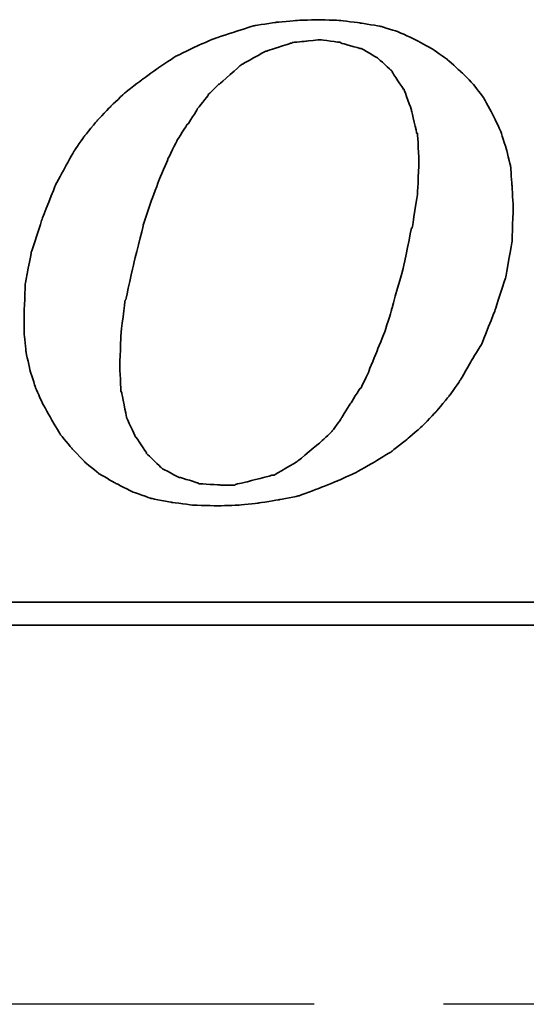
# Model space of a CAD drawing. Extents: x -172 to 870, y 51 to 165.
# Tile 42 of 49: x 784.04 to 786.98, y 111.87 to 117.59. Entities that reach past the tile are written whole.
import ezdxf

# ---------------------------------------------------------------- set-up
doc = ezdxf.new("R2010")
doc.units = 0
doc.header["$LTSCALE"] = 3
doc.header["$MEASUREMENT"] = 0
doc.linetypes.add('CENTER', pattern=[2, 1.25, -0.25, 0.25, -0.25])
for name, color, linetype in [('CL', 1, 'CENTER'), ('DIM', 4, 'CONTINUOUS'), ('layer 1', 7, 'CONTINUOUS')]:
    doc.layers.add(name, color=color, linetype=linetype)

# ---------------------------------------------------------------- blocks, each defined once
blk = doc.blocks.new('TBI MOTION logo(完整正式版)')
at = {"layer": 'layer 1', "color": 22, "lineweight": 35}
for points, knots in [([(35.79625, -6.98375), (35.79625, -6.98375), (36.23125, -7.43875), (36.23125, -7.43875), (36.23125, -7.43875), (36.23125, -7.43875), (36.75625, -7.87125), (36.75625, -7.87125), (36.75625, -7.87125), (36.75625, -7.87125), (37.33125, -8.20375), (37.33125, -8.20375), (37.33125, -8.20375), (37.33125, -8.20375), (37.95625, -8.51875), (37.95625, -8.51875), (37.95625, -8.51875), (37.95625, -8.51875), (38.62625, -8.75875), (38.62625, -8.75875), (38.62625, -8.75875), (38.62625, -8.75875), (39.37125, -8.90375), (39.37125, -8.90375), (39.37125, -8.90375), (39.37125, -8.90375), (40.14125, -8.99875), (40.14125, -8.99875), (40.14125, -8.99875), (40.14125, -8.99875), (41.02625, -9.02375), (41.02625, -9.02375), (41.02625, -9.02375), (41.02625, -9.02375), (41.74625, -8.99875), (41.74625, -8.99875), (41.74625, -8.99875), (41.74625, -8.99875), (42.46625, -8.92375), (42.46625, -8.92375), (42.46625, -8.92375), (42.46625, -8.92375), (43.21125, -8.80625), (43.21125, -8.80625), (43.21125, -8.80625), (43.21125, -8.80625), (43.93125, -8.66375), (43.93125, -8.66375), (43.93125, -8.66375), (43.93125, -8.66375), (44.62625, -8.39875), (44.62625, -8.39875), (44.62625, -8.39875), (44.62625, -8.39875), (45.29625, -8.13375), (45.29625, -8.13375), (45.29625, -8.13375), (45.29625, -8.13375), (45.94625, -7.84375), (45.94625, -7.84375), (45.94625, -7.84375), (45.94625, -7.84375), (46.61625, -7.46375), (46.61625, -7.46375), (46.61625, -7.46375), (46.61625, -7.46375), (47.24125, -7.07875), (47.24125, -7.07875), (47.24125, -7.07875), (47.24125, -7.07875), (47.81625, -6.62375), (47.81625, -6.62375), (47.81625, -6.62375), (47.81625, -6.62375), (48.36875, -6.14375), (48.36875, -6.14375), (48.36875, -6.14375), (48.36875, -6.14375), (48.84625, -5.64125), (48.84625, -5.64125), (48.84625, -5.64125), (48.84625, -5.64125), (49.32625, -5.06375), (49.32625, -5.06375), (49.32625, -5.06375), (49.32625, -5.06375), (49.71125, -4.51374), (49.71125, -4.51374), (49.71125, -4.51374), (49.71125, -4.51374), (50.09625, -3.83874), (50.09625, -3.83874), (50.09625, -3.83874), (50.09625, -3.83874), (50.48125, -3.21374), (50.48125, -3.21374), (50.48125, -3.21374), (50.48125, -3.21374), (50.96125, -1.99125), (50.96125, -1.99125), (50.96125, -1.99125), (50.96125, -1.99125), (51.34375, -0.81875), (51.34375, -0.81875), (51.34375, -0.81875), (51.34375, -0.81875), (51.56125, 0.45624), (51.56125, 0.45624), (51.56125, 0.45624), (51.56125, 0.45624), (51.60625, 1.67624), (51.60625, 1.67624), (51.60625, 1.67624), (51.60625, 1.67624), (51.56125, 2.44625), (51.56125, 2.44625), (51.56125, 2.44625), (51.56125, 2.44625), (51.51125, 3.14125), (51.51125, 3.14125), (51.51125, 3.14125), (51.51125, 3.14125), (51.34375, 3.81125), (51.34375, 3.81125), (51.34375, 3.81125), (51.34375, 3.81125), (51.15125, 4.41125), (51.15125, 4.41125), (51.15125, 4.41125), (51.15125, 4.41125), (50.86125, 5.01125), (50.86125, 5.01125), (50.86125, 5.01125), (50.86125, 5.01125), (50.55125, 5.58875), (50.55125, 5.58875), (50.55125, 5.58875), (50.55125, 5.58875), (50.16625, 6.09125), (50.16625, 6.09125), (50.16625, 6.09125), (50.16625, 6.09125), (49.71125, 6.54875), (49.71125, 6.54875), (49.71125, 6.54875), (49.71125, 6.54875), (49.23125, 6.98125), (49.23125, 6.98125), (49.23125, 6.98125), (49.23125, 6.98125), (48.67875, 7.36625), (48.67875, 7.36625), (48.67875, 7.36625), (48.67875, 7.36625), (48.10375, 7.67625), (48.10375, 7.67625), (48.10375, 7.67625), (48.10375, 7.67625), (47.48125, 7.96375), (47.48125, 7.96375), (47.48125, 7.96375), (47.48125, 7.96375), (46.85625, 8.15625), (46.85625, 8.15625), (46.85625, 8.15625), (46.85625, 8.15625), (46.13625, 8.27624), (46.13625, 8.27624), (46.13625, 8.27624), (46.13625, 8.27624), (45.39125, 8.37125), (45.39125, 8.37125), (45.39125, 8.37125), (45.39125, 8.37125), (44.62625, 8.39624), (44.62625, 8.39624), (44.62625, 8.39624), (44.62625, 8.39624), (43.83625, 8.37125), (43.83625, 8.37125), (43.83625, 8.37125), (43.83625, 8.37125), (43.09125, 8.30125), (43.09125, 8.30125), (43.09125, 8.30125), (43.09125, 8.30125), (42.32125, 8.18125), (42.32125, 8.18125), (42.32125, 8.18125), (42.32125, 8.18125), (41.62875, 7.96375), (41.62875, 7.96375), (41.62875, 7.96375), (41.62875, 7.96375), (40.90625, 7.72625), (40.90625, 7.72625), (40.90625, 7.72625), (40.90625, 7.72625), (40.23624, 7.43625), (40.23624, 7.43625), (40.23624, 7.43625), (40.23624, 7.43625), (39.54124, 7.10125), (39.54124, 7.10125), (39.54124, 7.10125), (39.54124, 7.10125), (38.91625, 6.69125), (38.91625, 6.69125), (38.91625, 6.69125), (38.91625, 6.69125), (38.31625, 6.26125), (38.31625, 6.26125), (38.31625, 6.26125), (38.31625, 6.26125), (37.69125, 5.78125), (37.69125, 5.78125), (37.69125, 5.78125), (37.69125, 5.78125), (37.18625, 5.30125), (37.18625, 5.30125), (37.18625, 5.30125), (37.18625, 5.30125), (36.70625, 4.79624), (36.70625, 4.79624), (36.70625, 4.79624), (36.70625, 4.79624), (36.23125, 4.22125), (36.23125, 4.22125), (36.23125, 4.22125), (36.23125, 4.22125), (35.87124, 3.69375), (35.87124, 3.69375), (35.87124, 3.69375), (35.87124, 3.69375), (35.53125, 3.09125), (35.53125, 3.09125), (35.53125, 3.09125), (35.53125, 3.09125), (35.19875, 2.47125), (35.19875, 2.47125), (35.19875, 2.47125), (35.19875, 2.47125), (34.71625, 1.24625), (34.71625, 1.24625), (34.71625, 1.24625), (34.71625, 1.24625), (34.33125, 0.06874), (34.33125, 0.06874), (34.33125, 0.06874), (34.33125, 0.06874), (34.11625, -1.07875), (34.11625, -1.07875), (34.11625, -1.07875), (34.11625, -1.07875), (34.07125, -2.15875), (34.07125, -2.15875), (34.07125, -2.15875), (34.07125, -2.15875), (34.07125, -2.85375), (34.07125, -2.85375), (34.07125, -2.85375), (34.07125, -2.85375), (34.14125, -3.50375), (34.14125, -3.50375), (34.14125, -3.50375), (34.14125, -3.50375), (34.28625, -4.17375), (34.28625, -4.17375), (34.28625, -4.17375), (34.28625, -4.17375), (34.47625, -4.77624), (34.47625, -4.77624), (34.47625, -4.77624), (34.47625, -4.77624), (34.71625, -5.32625), (34.71625, -5.32625), (34.71625, -5.32625), (34.71625, -5.32625), (35.05375, -5.92875), (35.05375, -5.92875), (35.05375, -5.92875), (35.05375, -5.92875), (35.36375, -6.45375), (35.36375, -6.45375), (35.36375, -6.45375), (35.36375, -6.45375), (35.79625, -6.98375), (35.79625, -6.98375)], [0, 0, 0, 0, 0.01388889, 0.01388889, 0.01388889, 0.0138889, 0.02777778, 0.02777778, 0.02777778, 0.02777779, 0.04166667, 0.04166667, 0.04166667, 0.04166668, 0.05555556, 0.05555556, 0.05555556, 0.05555557, 0.06944444, 0.06944444, 0.06944444, 0.06944445, 0.08333333, 0.08333333, 0.08333333, 0.08333334, 0.09722222, 0.09722222, 0.09722222, 0.09722223, 0.11111111, 0.11111111, 0.11111111, 0.11111112, 0.125, 0.125, 0.125, 0.12500001, 0.13888889, 0.13888889, 0.13888889, 0.1388889, 0.15277778, 0.15277778, 0.15277778, 0.15277779, 0.16666667, 0.16666667, 0.16666667, 0.16666668, 0.18055556, 0.18055556, 0.18055556, 0.18055557, 0.19444444, 0.19444444, 0.19444444, 0.19444445, 0.20833333, 0.20833333, 0.20833333, 0.20833334, 0.22222222, 0.22222222, 0.22222222, 0.22222223, 0.23611111, 0.23611111, 0.23611111, 0.23611112, 0.25, 0.25, 0.25, 0.25000001, 0.26388889, 0.26388889, 0.26388889, 0.2638889, 0.27777778, 0.27777778, 0.27777778, 0.27777779, 0.29166667, 0.29166667, 0.29166667, 0.29166668, 0.30555556, 0.30555556, 0.30555556, 0.30555557, 0.31944444, 0.31944444, 0.31944444, 0.31944445, 0.33333333, 0.33333333, 0.33333333, 0.33333334, 0.34722222, 0.34722222, 0.34722222, 0.34722223, 0.36111111, 0.36111111, 0.36111111, 0.36111112, 0.375, 0.375, 0.375, 0.37500001, 0.38888889, 0.38888889, 0.38888889, 0.3888889, 0.40277778, 0.40277778, 0.40277778, 0.40277779, 0.41666667, 0.41666667, 0.41666667, 0.41666668, 0.43055556, 0.43055556, 0.43055556, 0.43055557, 0.44444444, 0.44444444, 0.44444444, 0.44444445, 0.45833333, 0.45833333, 0.45833333, 0.45833334, 0.47222222, 0.47222222, 0.47222222, 0.47222223, 0.48611111, 0.48611111, 0.48611111, 0.48611112, 0.5, 0.5, 0.5, 0.50000001, 0.51388889, 0.51388889, 0.51388889, 0.5138889, 0.52777778, 0.52777778, 0.52777778, 0.52777779, 0.54166667, 0.54166667, 0.54166667, 0.54166668, 0.55555556, 0.55555556, 0.55555556, 0.55555557, 0.56944444, 0.56944444, 0.56944444, 0.56944445, 0.58333333, 0.58333333, 0.58333333, 0.58333334, 0.59722222, 0.59722222, 0.59722222, 0.59722223, 0.61111111, 0.61111111, 0.61111111, 0.61111112, 0.625, 0.625, 0.625, 0.62500001, 0.63888889, 0.63888889, 0.63888889, 0.6388889, 0.65277778, 0.65277778, 0.65277778, 0.65277779, 0.66666667, 0.66666667, 0.66666667, 0.66666668, 0.68055556, 0.68055556, 0.68055556, 0.68055557, 0.69444444, 0.69444444, 0.69444444, 0.69444445, 0.70833333, 0.70833333, 0.70833333, 0.70833334, 0.72222222, 0.72222222, 0.72222222, 0.72222223, 0.73611111, 0.73611111, 0.73611111, 0.73611112, 0.75, 0.75, 0.75, 0.75000001, 0.76388889, 0.76388889, 0.76388889, 0.7638889, 0.77777778, 0.77777778, 0.77777778, 0.77777779, 0.79166667, 0.79166667, 0.79166667, 0.79166668, 0.80555556, 0.80555556, 0.80555556, 0.80555557, 0.81944444, 0.81944444, 0.81944444, 0.81944445, 0.83333333, 0.83333333, 0.83333333, 0.83333334, 0.84722222, 0.84722222, 0.84722222, 0.84722223, 0.86111111, 0.86111111, 0.86111111, 0.86111112, 0.875, 0.875, 0.875, 0.87500001, 0.88888889, 0.88888889, 0.88888889, 0.8888889, 0.90277778, 0.90277778, 0.90277778, 0.90277779, 0.91666667, 0.91666667, 0.91666667, 0.91666668, 0.93055556, 0.93055556, 0.93055556, 0.93055557, 0.94444444, 0.94444444, 0.94444444, 0.94444445, 0.95833333, 0.95833333, 0.95833333, 0.95833334, 0.97222222, 0.97222222, 0.97222222, 0.97222223, 0.98611111, 0.98611111, 0.98611111, 0.98611112, 1, 1, 1, 1]), ([(38.33875, 1.03124), (38.33875, 1.03124), (38.62625, 1.89625), (38.62625, 1.89625), (38.62625, 1.89625), (38.62625, 1.89625), (38.91625, 2.66375), (38.91625, 2.66375), (38.91625, 2.66375), (38.91625, 2.66375), (39.22625, 3.38125), (39.22625, 3.38125), (39.22625, 3.38125), (39.22625, 3.38125), (39.22625, 3.40624), (39.22625, 3.40624), (39.22625, 3.40624), (39.22625, 3.40624), (39.56124, 4.07624), (39.56124, 4.07624), (39.56124, 4.07624), (39.56124, 4.07624), (39.92125, 4.65125), (39.92125, 4.65125), (39.92125, 4.65125), (39.92125, 4.65125), (39.94625, 4.65125), (39.94625, 4.65125), (39.94625, 4.65125), (39.94625, 4.65125), (40.28125, 5.17875), (40.28125, 5.17875), (40.28125, 5.17875), (40.28125, 5.17875), (40.28125, 5.20375), (40.28125, 5.20375), (40.28125, 5.20375), (40.28125, 5.20375), (40.66875, 5.68625), (40.66875, 5.68625), (40.66875, 5.68625), (40.66875, 5.68625), (40.66875, 5.70625), (40.66875, 5.70625), (40.66875, 5.70625), (40.66875, 5.70625), (41.05124, 6.09125), (41.05124, 6.09125), (41.05124, 6.09125), (41.05124, 6.09125), (41.07625, 6.09125), (41.07625, 6.09125), (41.07625, 6.09125), (41.07625, 6.09125), (41.84125, 6.76625), (41.84125, 6.76625), (41.84125, 6.76625), (41.84125, 6.76625), (41.86625, 6.78625), (41.86625, 6.78625), (41.86625, 6.78625), (41.86625, 6.78625), (42.73125, 7.26624), (42.73125, 7.26624), (42.73125, 7.26624), (42.73125, 7.26624), (42.75625, 7.26624), (42.75625, 7.26624), (42.75625, 7.26624), (42.75625, 7.26624), (43.18625, 7.41125), (43.18625, 7.41125), (43.18625, 7.41125), (43.18625, 7.41125), (43.64125, 7.55625), (43.64125, 7.55625), (43.64125, 7.55625), (43.64125, 7.55625), (43.66625, 7.55625), (43.66625, 7.55625), (43.66625, 7.55625), (43.66625, 7.55625), (43.69125, 7.58124), (43.69125, 7.58124), (43.69125, 7.58124), (43.69125, 7.58124), (44.19125, 7.62625), (44.19125, 7.62625), (44.19125, 7.62625), (44.19125, 7.62625), (44.67125, 7.67625), (44.67125, 7.67625), (44.67125, 7.67625), (44.67125, 7.67625), (44.69625, 7.67625), (44.69625, 7.67625), (44.69625, 7.67625), (44.69625, 7.67625), (45.41875, 7.58124), (45.41875, 7.58124), (45.41875, 7.58124), (45.41875, 7.58124), (45.44125, 7.55625), (45.44125, 7.55625), (45.44125, 7.55625), (45.44125, 7.55625), (46.11125, 7.36625), (46.11125, 7.36625), (46.11125, 7.36625), (46.11125, 7.36625), (46.13625, 7.36625), (46.13625, 7.36625), (46.13625, 7.36625), (46.13625, 7.36625), (46.15875, 7.36625), (46.15875, 7.36625), (46.15875, 7.36625), (46.15875, 7.36625), (46.73625, 7.02624), (46.73625, 7.02624), (46.73625, 7.02624), (46.73625, 7.02624), (46.76125, 7.00624), (46.76125, 7.00624), (46.76125, 7.00624), (46.76125, 7.00624), (47.24125, 6.57124), (47.24125, 6.57124), (47.24125, 6.57124), (47.24125, 6.57124), (47.26625, 6.54875), (47.26625, 6.54875), (47.26625, 6.54875), (47.26625, 6.54875), (47.26625, 6.52375), (47.26625, 6.52375), (47.26625, 6.52375), (47.26625, 6.52375), (47.67375, 5.89875), (47.67375, 5.89875), (47.67375, 5.89875), (47.67375, 5.89875), (47.69625, 5.89875), (47.69625, 5.89875), (47.69625, 5.89875), (47.69625, 5.89875), (47.69625, 5.87625), (47.69625, 5.87625), (47.69625, 5.87625), (47.69625, 5.87625), (47.96125, 5.15625), (47.96125, 5.15625), (47.96125, 5.15625), (47.96125, 5.15625), (47.96125, 5.13125), (47.96125, 5.13125), (47.96125, 5.13125), (47.96125, 5.13125), (48.15125, 4.31875), (48.15125, 4.31875), (48.15125, 4.31875), (48.15125, 4.31875), (48.17625, 4.31875), (48.17625, 4.31875), (48.17625, 4.31875), (48.17625, 4.31875), (48.17625, 4.29125), (48.17625, 4.29125), (48.17625, 4.29125), (48.17625, 4.29125), (48.22625, 3.33125), (48.22625, 3.33125), (48.22625, 3.33125), (48.22625, 3.33125), (48.22625, 3.30875), (48.22625, 3.30875), (48.22625, 3.30875), (48.22625, 3.30875), (48.17625, 2.20624), (48.17625, 2.20624), (48.17625, 2.20624), (48.17625, 2.20624), (48.17625, 2.18124), (48.17625, 2.18124), (48.17625, 2.18124), (48.17625, 2.18124), (47.98375, 0.93624), (47.98375, 0.93624), (47.98375, 0.93624), (47.98375, 0.93624), (47.96125, 0.93624), (47.96125, 0.93624), (47.96125, 0.93624), (47.96125, 0.93624), (47.67375, -0.45874), (47.67375, -0.45874), (47.67375, -0.45874), (47.67375, -0.45874), (47.24125, -1.99125), (47.24125, -1.99125), (47.24125, -1.99125), (47.24125, -1.99125), (47.24125, -2.01874), (47.24125, -2.01874), (47.24125, -2.01874), (47.24125, -2.01874), (47.00125, -2.78375), (47.00125, -2.78375), (47.00125, -2.78375), (47.00125, -2.78375), (46.71125, -3.50375), (46.71125, -3.50375), (46.71125, -3.50375), (46.71125, -3.50375), (46.42625, -4.19875), (46.42625, -4.19875), (46.42625, -4.19875), (46.42625, -4.19875), (46.42625, -4.22375), (46.42625, -4.22375), (46.42625, -4.22375), (46.42625, -4.22375), (46.13625, -4.82374), (46.13625, -4.82374), (46.13625, -4.82374), (46.13625, -4.82374), (46.11125, -4.82374), (46.11125, -4.82374), (46.11125, -4.82374), (46.11125, -4.82374), (45.77625, -5.35125), (45.77625, -5.35125), (45.77625, -5.35125), (45.77625, -5.35125), (45.44125, -5.87875), (45.44125, -5.87875), (45.44125, -5.87875), (45.44125, -5.87875), (45.44125, -5.90375), (45.44125, -5.90375), (45.44125, -5.90375), (45.44125, -5.90375), (45.10625, -6.35875), (45.10625, -6.35875), (45.10625, -6.35875), (45.10625, -6.35875), (45.08125, -6.38375), (45.08125, -6.38375), (45.08125, -6.38375), (45.08125, -6.38375), (44.69625, -6.74375), (44.69625, -6.74375), (44.69625, -6.74375), (44.69625, -6.74375), (43.88375, -7.41625), (43.88375, -7.41625), (43.88375, -7.41625), (43.88375, -7.41625), (43.85625, -7.43875), (43.85625, -7.43875), (43.85625, -7.43875), (43.85625, -7.43875), (43.04125, -7.91875), (43.04125, -7.91875), (43.04125, -7.91875), (43.04125, -7.91875), (43.01625, -7.91875), (43.01625, -7.91875), (43.01625, -7.91875), (43.01625, -7.91875), (42.99625, -7.91875), (42.99625, -7.91875), (42.99625, -7.91875), (42.99625, -7.91875), (42.08125, -8.15875), (42.08125, -8.15875), (42.08125, -8.15875), (42.08125, -8.15875), (41.65125, -8.25625), (41.65125, -8.25625), (41.65125, -8.25625), (41.65125, -8.25625), (41.62875, -8.27875), (41.62875, -8.27875), (41.62875, -8.27875), (41.62875, -8.27875), (41.60125, -8.27875), (41.60125, -8.27875), (41.60125, -8.27875), (41.60125, -8.27875), (41.12125, -8.27875), (41.12125, -8.27875), (41.12125, -8.27875), (41.12125, -8.27875), (40.35624, -8.23125), (40.35624, -8.23125), (40.35624, -8.23125), (40.35624, -8.23125), (40.33125, -8.23125), (40.33125, -8.23125), (40.33125, -8.23125), (40.33125, -8.23125), (40.30625, -8.20375), (40.30625, -8.20375), (40.30625, -8.20375), (40.30625, -8.20375), (39.68375, -8.01375), (39.68375, -8.01375), (39.68375, -8.01375), (39.68375, -8.01375), (39.66124, -8.01375), (39.66124, -8.01375), (39.66124, -8.01375), (39.66124, -8.01375), (39.63625, -8.01375), (39.63625, -8.01375), (39.63625, -8.01375), (39.63625, -8.01375), (39.01125, -7.67875), (39.01125, -7.67875), (39.01125, -7.67875), (39.01125, -7.67875), (38.98875, -7.65375), (38.98875, -7.65375), (38.98875, -7.65375), (38.98875, -7.65375), (38.48625, -7.17375), (38.48625, -7.17375), (38.48625, -7.17375), (38.48625, -7.17375), (38.45875, -7.14875), (38.45875, -7.14875), (38.45875, -7.14875), (38.45875, -7.14875), (38.45875, -7.12875), (38.45875, -7.12875), (38.45875, -7.12875), (38.45875, -7.12875), (38.07625, -6.54875), (38.07625, -6.54875), (38.07625, -6.54875), (38.07625, -6.54875), (38.05125, -6.54875), (38.05125, -6.54875), (38.05125, -6.54875), (38.05125, -6.54875), (38.05125, -6.52875), (38.05125, -6.52875), (38.05125, -6.52875), (38.05125, -6.52875), (37.74125, -5.85375), (37.74125, -5.85375), (37.74125, -5.85375), (37.74125, -5.85375), (37.74125, -5.82875), (37.74125, -5.82875), (37.74125, -5.82875), (37.74125, -5.82875), (37.57375, -4.96875), (37.57375, -4.96875), (37.57375, -4.96875), (37.57375, -4.96875), (37.54625, -4.94375), (37.54625, -4.94375), (37.54625, -4.94375), (37.54625, -4.94375), (37.50125, -4.03375), (37.50125, -4.03375), (37.50125, -4.03375), (37.50125, -4.03375), (37.50125, -4.00875), (37.50125, -4.00875), (37.50125, -4.00875), (37.50125, -4.00875), (37.54625, -2.85375), (37.54625, -2.85375), (37.54625, -2.85375), (37.54625, -2.85375), (37.69125, -1.65875), (37.69125, -1.65875), (37.69125, -1.65875), (37.69125, -1.65875), (37.71624, -1.63375), (37.71624, -1.63375), (37.71624, -1.63375), (37.71624, -1.63375), (38.00375, -0.33875), (38.00375, -0.33875), (38.00375, -0.33875), (38.00375, -0.33875), (38.33875, 1.00624), (38.33875, 1.00624), (38.33875, 1.00624), (38.33875, 1.00624), (38.33875, 1.03124), (38.33875, 1.03124)], [0, 0, 0, 0, 0.01010101, 0.01010101, 0.01010101, 0.01010102, 0.02020202, 0.02020202, 0.02020202, 0.02020203, 0.03030303, 0.03030303, 0.03030303, 0.03030304, 0.04040404, 0.04040404, 0.04040404, 0.04040405, 0.05050505, 0.05050505, 0.05050505, 0.05050506, 0.06060606, 0.06060606, 0.06060606, 0.06060607, 0.07070707, 0.07070707, 0.07070707, 0.07070708, 0.08080808, 0.08080808, 0.08080808, 0.08080809, 0.09090909, 0.09090909, 0.09090909, 0.0909091, 0.1010101, 0.1010101, 0.1010101, 0.10101011, 0.11111111, 0.11111111, 0.11111111, 0.11111112, 0.12121212, 0.12121212, 0.12121212, 0.12121213, 0.13131313, 0.13131313, 0.13131313, 0.13131314, 0.14141414, 0.14141414, 0.14141414, 0.14141415, 0.15151515, 0.15151515, 0.15151515, 0.15151516, 0.16161616, 0.16161616, 0.16161616, 0.16161617, 0.17171717, 0.17171717, 0.17171717, 0.17171718, 0.18181818, 0.18181818, 0.18181818, 0.18181819, 0.19191919, 0.19191919, 0.19191919, 0.1919192, 0.2020202, 0.2020202, 0.2020202, 0.20202021, 0.21212121, 0.21212121, 0.21212121, 0.21212122, 0.22222222, 0.22222222, 0.22222222, 0.22222223, 0.23232323, 0.23232323, 0.23232323, 0.23232324, 0.24242424, 0.24242424, 0.24242424, 0.24242425, 0.25252525, 0.25252525, 0.25252525, 0.25252526, 0.26262626, 0.26262626, 0.26262626, 0.26262627, 0.27272727, 0.27272727, 0.27272727, 0.27272728, 0.28282828, 0.28282828, 0.28282828, 0.28282829, 0.29292929, 0.29292929, 0.29292929, 0.2929293, 0.3030303, 0.3030303, 0.3030303, 0.30303031, 0.31313131, 0.31313131, 0.31313131, 0.31313132, 0.32323232, 0.32323232, 0.32323232, 0.32323233, 0.33333333, 0.33333333, 0.33333333, 0.33333334, 0.34343434, 0.34343434, 0.34343434, 0.34343435, 0.35353535, 0.35353535, 0.35353535, 0.35353536, 0.36363636, 0.36363636, 0.36363636, 0.36363637, 0.37373737, 0.37373737, 0.37373737, 0.37373738, 0.38383838, 0.38383838, 0.38383838, 0.38383839, 0.39393939, 0.39393939, 0.39393939, 0.3939394, 0.4040404, 0.4040404, 0.4040404, 0.40404041, 0.41414141, 0.41414141, 0.41414141, 0.41414142, 0.42424242, 0.42424242, 0.42424242, 0.42424243, 0.43434343, 0.43434343, 0.43434343, 0.43434344, 0.44444444, 0.44444444, 0.44444444, 0.44444445, 0.45454545, 0.45454545, 0.45454545, 0.45454546, 0.46464646, 0.46464646, 0.46464646, 0.46464647, 0.47474747, 0.47474747, 0.47474747, 0.47474748, 0.48484848, 0.48484848, 0.48484848, 0.48484849, 0.49494949, 0.49494949, 0.49494949, 0.4949495, 0.50505051, 0.50505051, 0.50505051, 0.50505052, 0.51515152, 0.51515152, 0.51515152, 0.51515153, 0.52525253, 0.52525253, 0.52525253, 0.52525254, 0.53535354, 0.53535354, 0.53535354, 0.53535355, 0.54545455, 0.54545455, 0.54545455, 0.54545456, 0.55555556, 0.55555556, 0.55555556, 0.55555557, 0.56565657, 0.56565657, 0.56565657, 0.56565658, 0.57575758, 0.57575758, 0.57575758, 0.57575759, 0.58585859, 0.58585859, 0.58585859, 0.5858586, 0.5959596, 0.5959596, 0.5959596, 0.59595961, 0.60606061, 0.60606061, 0.60606061, 0.60606062, 0.61616162, 0.61616162, 0.61616162, 0.61616163, 0.62626263, 0.62626263, 0.62626263, 0.62626264, 0.63636364, 0.63636364, 0.63636364, 0.63636365, 0.64646465, 0.64646465, 0.64646465, 0.64646466, 0.65656566, 0.65656566, 0.65656566, 0.65656567, 0.66666667, 0.66666667, 0.66666667, 0.66666668, 0.67676768, 0.67676768, 0.67676768, 0.67676769, 0.68686869, 0.68686869, 0.68686869, 0.6868687, 0.6969697, 0.6969697, 0.6969697, 0.69696971, 0.70707071, 0.70707071, 0.70707071, 0.70707072, 0.71717172, 0.71717172, 0.71717172, 0.71717173, 0.72727273, 0.72727273, 0.72727273, 0.72727274, 0.73737374, 0.73737374, 0.73737374, 0.73737375, 0.74747475, 0.74747475, 0.74747475, 0.74747476, 0.75757576, 0.75757576, 0.75757576, 0.75757577, 0.76767677, 0.76767677, 0.76767677, 0.76767678, 0.77777778, 0.77777778, 0.77777778, 0.77777779, 0.78787879, 0.78787879, 0.78787879, 0.7878788, 0.7979798, 0.7979798, 0.7979798, 0.79797981, 0.80808081, 0.80808081, 0.80808081, 0.80808082, 0.81818182, 0.81818182, 0.81818182, 0.81818183, 0.82828283, 0.82828283, 0.82828283, 0.82828284, 0.83838384, 0.83838384, 0.83838384, 0.83838385, 0.84848485, 0.84848485, 0.84848485, 0.84848486, 0.85858586, 0.85858586, 0.85858586, 0.85858587, 0.86868687, 0.86868687, 0.86868687, 0.86868688, 0.87878788, 0.87878788, 0.87878788, 0.87878789, 0.88888889, 0.88888889, 0.88888889, 0.8888889, 0.8989899, 0.8989899, 0.8989899, 0.89898991, 0.90909091, 0.90909091, 0.90909091, 0.90909092, 0.91919192, 0.91919192, 0.91919192, 0.91919193, 0.92929293, 0.92929293, 0.92929293, 0.92929294, 0.93939394, 0.93939394, 0.93939394, 0.93939395, 0.94949495, 0.94949495, 0.94949495, 0.94949496, 0.95959596, 0.95959596, 0.95959596, 0.95959597, 0.96969697, 0.96969697, 0.96969697, 0.96969698, 0.97979798, 0.97979798, 0.97979798, 0.97979799, 0.98989899, 0.98989899, 0.98989899, 0.989899, 1, 1, 1, 1]), ([(75.90875, -9.47875), (75.90875, -9.47875), (75.90875, -12.28625), (75.90875, -12.28625), (75.90875, -12.28625), (75.90875, -12.28625), (75.90875, -12.47875), (75.90875, -12.47875), (75.90875, -12.47875), (75.90875, -12.47875), (75.71625, -12.47875), (75.71625, -12.47875), (75.71625, -12.47875), (75.71625, -12.47875), (-88.32875, -12.47875), (-88.32875, -12.47875), (-88.32875, -12.47875), (-88.32875, -12.47875), (-88.32875, -13.29375), (-88.32875, -13.29375), (-88.32875, -13.29375), (-88.32875, -13.29375), (82.89125, -13.29375), (82.89125, -13.29375), (82.89125, -13.29375), (82.89125, -13.29375), (75.90875, -9.47875), (75.90875, -9.47875)], [0, 0, 0, 0, 0.14285714, 0.14285714, 0.14285714, 0.14285715, 0.28571429, 0.28571429, 0.28571429, 0.2857143, 0.42857143, 0.42857143, 0.42857143, 0.42857144, 0.57142857, 0.57142857, 0.57142857, 0.57142858, 0.71428571, 0.71428571, 0.71428571, 0.71428572, 0.85714286, 0.85714286, 0.85714286, 0.85714287, 1, 1, 1, 1])]:
    blk.add_open_spline(points, degree=3, knots=knots, dxfattribs=at)

msp = doc.modelspace()

# ---------------------------------------------------------------- linework, layer by layer
at = {"layer": 'CL', "color": 7}
msp.add_line((869.7483, 111.872), (732.7483, 111.872), dxfattribs=at)

# ---------------------------------------------------------------- block references
at = {"layer": 'DIM', "xscale": 0.1619999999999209, "yscale": 0.1619999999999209, "zscale": 0.1619999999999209}
msp.add_blockref('TBI MOTION logo(完整正式版)', (778.5436, 116.2273), dxfattribs=at)

doc.saveas('drawing.dxf')
